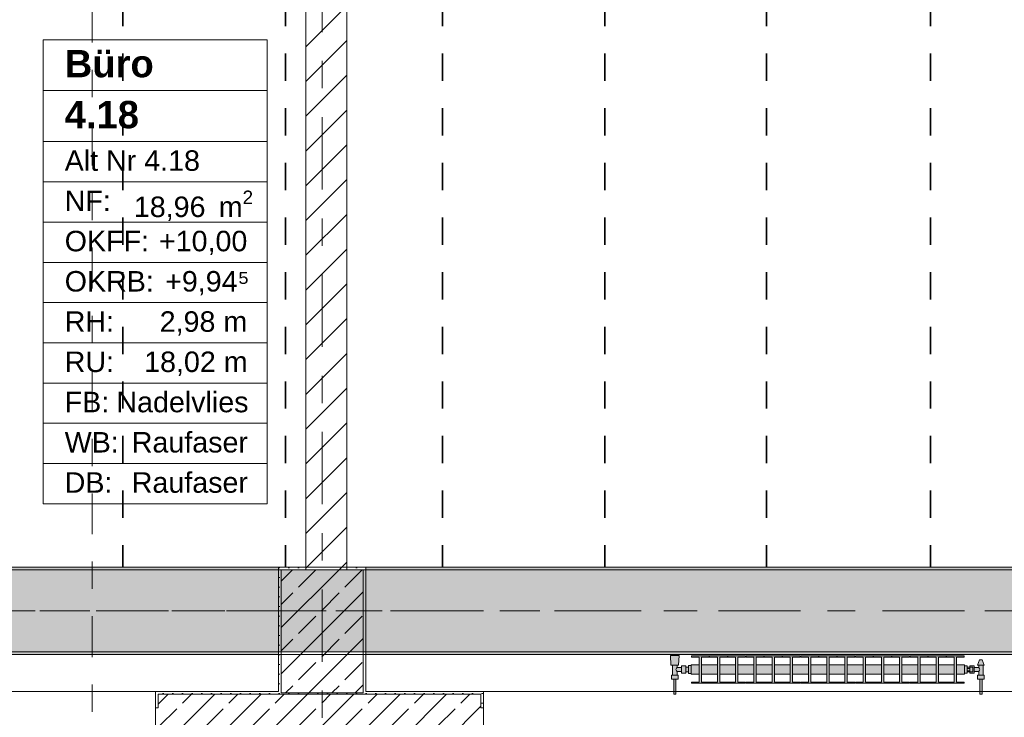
# Model space of a CAD drawing. Header units: metres. Extents: x -3.6 to 84.5, y -11 to 16.8.
# Tile 21 of 229: x 10.2 to 13.8, y 0.2 to 2.7. Entities that reach past the tile are written whole.
import ezdxf

# ---------------------------------------------------------------- set-up
doc = ezdxf.new("R2010")
doc.units = ezdxf.units.M
doc.header["$MEASUREMENT"] = 0
for name, pattern in [('Achse', [0.2, 0.1, -0.05, 0, -0.05]), ('Schnittlinie', [0.3, 0.15, -0.075, 0, -0.075]), ('Strichlinie doppelt', [0.546806, 0.264583, -0.105833, 0.070556, -0.105833]), ('Wipeout_Contour', [1, 0, -1])]:
    doc.linetypes.add(name, pattern=pattern)
for name, color, linetype in [('155 - Bemaßung_ Beschriftung.Ausbau - Deckenelemente', 7, 'Continuous'), ('201a - Marker.Schnitt - optisch Grundriss', 7, 'Continuous'), ('401 - Zone.Raum_ Raumbegrenzung_ Whg.', 7, 'Continuous'), ('451 - Universal.Achsen Raster', 7, 'Continuous'), ('604 - Struktur.Wand Aussen', 7, 'Continuous'), ('605 - Struktur.Wand Innen', 7, 'Continuous'), ('607 - Struktur.Stütze', 7, 'Continuous'), ('608 - Struktur.Träger', 7, 'Continuous'), ('801 - HKLSE.Heizung_ Klima_ Lüftung', 7, 'Continuous')]:
    doc.layers.add(name, color=color, linetype=linetype)
doc.styles.add('ERSTELLTER_STIL_1', font='txt')
doc.styles.add('ERSTELLTER_STIL_2', font='txt')
pattern_1 = [(45, (0, 0), (-0.08485281, 0.08485281), []), (45, (-0.04243, 0.04243), (-0.08485281, 0.08485281), [0.09, -0.03])]
pattern_2 = [(45, (0, 0), (-0.01767767, 0.01767767), [0, -0.025])]

msp = doc.modelspace()

# ---------------------------------------------------------------- hatches: boundary and pattern name
at = {"layer": '604 - Struktur.Wand Aussen', "linetype": 'Continuous', "lineweight": 0, "true_color": 0x000000}
h = msp.add_hatch(dxfattribs=at)
h.set_pattern_fill('Gips_0001', color=18, style=0, pattern_type=2)
h.set_pattern_definition(pattern_2)
h.paths.add_polyline_path([(10.73, 0.255), (10.72, 0.255), (10.72, 0.195), (10.73, 0.195)])
h = msp.add_hatch(dxfattribs=at)
h.set_pattern_fill('Gips_0001', color=18, style=0, pattern_type=2)
h.set_pattern_definition(pattern_2)
h.paths.add_polyline_path([(11.17, 0.255), (10.73, 0.255), (10.73, 0.245), (11.17, 0.245)])
h = msp.add_hatch(dxfattribs=at)
h.set_pattern_fill('Gips_0001', color=18, style=0, pattern_type=2)
h.set_pattern_definition(pattern_2)
h.paths.add_polyline_path([(11.49, 0.255), (11.49, 0.245), (11.91, 0.245), (11.91, 0.255)])
h = msp.add_hatch(dxfattribs=at)
h.set_pattern_fill('Gips_0001', color=18, style=0, pattern_type=2)
h.set_pattern_definition(pattern_2)
h.paths.add_polyline_path([(11.91, 0.255), (11.91, 0.195), (11.92, 0.195), (11.92, 0.255)])
h = msp.add_hatch(dxfattribs=at)
h.set_pattern_fill('Beton__Stahlbeton_0001', color=18, style=0, pattern_type=2)
h.set_pattern_definition(pattern_1)
h.paths.add_polyline_path([(10.73, 0.195), (10.72, 0.195), (10.72, 0.125), (10.73, 0.125), (10.76, 0.125), (10.76, 0.005), (11.88, 0.005), (11.88, 0.125), (11.91, 0.125), (11.92, 0.125), (11.92, 0.195), (11.91, 0.195), (11.91, 0.245), (10.73, 0.245)])
at = {"layer": '607 - Struktur.Stütze', "linetype": 'Continuous', "lineweight": 0, "true_color": 0x000000}
h = msp.add_hatch(dxfattribs=at)
h.set_pattern_fill('Gips_0001', color=18, style=0, pattern_type=2)
h.set_pattern_definition(pattern_2)
h.paths.add_polyline_path([(11.17, 0.71), (11.17, 0.255), (11.18, 0.255), (11.18, 0.7), (11.27, 0.7), (11.27, 0.71)])
h = msp.add_hatch(dxfattribs=at)
h.set_pattern_fill('Beton__Stahlbeton_0001', color=18, style=0, pattern_type=2)
h.set_pattern_definition(pattern_1)
h.paths.add_polyline_path([(11.18, 0.25), (11.48, 0.25), (11.48, 0.7), (11.18, 0.7)])
h = msp.add_hatch(dxfattribs=at)
h.set_pattern_fill('Gips_0001', color=18, style=0, pattern_type=2)
h.set_pattern_definition(pattern_2)
h.paths.add_polyline_path([(11.42, 0.7), (11.48, 0.7), (11.48, 0.255), (11.49, 0.255), (11.49, 0.71), (11.42, 0.71)])
h = msp.add_hatch(dxfattribs=at)
h.set_pattern_fill('Gips_0001', color=18, style=0, pattern_type=2)
h.set_pattern_definition(pattern_2)
h.paths.add_polyline_path([(11.17, 0.255), (11.17, 0.245), (11.49, 0.245), (11.49, 0.255), (11.48, 0.255), (11.48, 0.25), (11.18, 0.25), (11.18, 0.255)])
at = {"layer": '608 - Struktur.Träger', "linetype": 'Continuous', "lineweight": 0, "true_color": 0x000000}
h = msp.add_hatch(dxfattribs=at)
h.set_pattern_fill('Gips_0001', color=18, style=0, pattern_type=2)
h.set_pattern_definition(pattern_2)
h.paths.add_polyline_path([(7.89, 0.7), (11.17, 0.7), (11.17, 0.71), (7.89, 0.71)])
h = msp.add_hatch(dxfattribs=at)
h.set_pattern_fill('Gips_0001', color=18, style=0, pattern_type=2)
h.set_pattern_definition(pattern_2)
h.paths.add_polyline_path([(11.49, 0.71), (11.49, 0.7), (14.77, 0.7), (14.77, 0.71)])
h = msp.add_hatch(dxfattribs=at)
h.set_pattern_fill('Gips_0001', color=18, style=0, pattern_type=2)
h.set_pattern_definition(pattern_2)
h.paths.add_polyline_path([(7.89, 0.4), (7.89, 0.39), (11.17, 0.39), (11.17, 0.4)])
h = msp.add_hatch(dxfattribs=at)
h.set_pattern_fill('Gips_0001', color=18, style=0, pattern_type=2)
h.set_pattern_definition(pattern_2)
h.paths.add_polyline_path([(11.49, 0.4), (11.49, 0.39), (14.77, 0.39), (14.77, 0.4)])
at = {"layer": '801 - HKLSE.Heizung_ Klima_ Lüftung', "linetype": 'Continuous', "lineweight": 0, "true_color": 0x3a3a3a}
for points in [[(12.68, 0.3497), (12.67, 0.3497), (12.67, 0.343), (12.66, 0.343), (12.66, 0.348), (12.645, 0.348), (12.645, 0.342), (12.628, 0.342), (12.628, 0.351), (12.634, 0.351), (12.636, 0.386), (12.604, 0.386), (12.606, 0.351), (12.612, 0.351), (12.612, 0.314), (12.608, 0.314), (12.608, 0.3), (12.616, 0.3), (12.616, 0.245), (12.624, 0.245), (12.624, 0.3), (12.632, 0.3), (12.632, 0.314), (12.628, 0.314), (12.628, 0.328), (12.645, 0.328), (12.645, 0.322), (12.66, 0.322), (12.66, 0.327), (12.67, 0.327), (12.67, 0.3203), (12.68, 0.3203)], [(12.68, 0.3183), (12.7092, 0.3183), (12.7092, 0.2892), (12.6808, 0.2892), (12.6808, 0.285), (12.7458, 0.285), (12.7458, 0.2892), (12.7175, 0.2892), (12.7175, 0.3183), (12.7758, 0.3183), (12.7758, 0.2892), (12.7475, 0.2892), (12.7475, 0.285), (12.8125, 0.285), (12.8125, 0.2892), (12.7842, 0.2892), (12.7842, 0.3183), (12.8425, 0.3183), (12.8425, 0.2892), (12.8142, 0.2892), (12.8142, 0.285), (12.8792, 0.285), (12.8792, 0.2892), (12.8508, 0.2892), (12.8508, 0.3183), (12.9092, 0.3183), (12.9092, 0.2892), (12.8808, 0.2892), (12.8808, 0.285), (12.9458, 0.285), (12.9458, 0.2892), (12.9175, 0.2892), (12.9175, 0.3183), (12.9758, 0.3183), (12.9758, 0.2892), (12.9475, 0.2892), (12.9475, 0.285), (13.0125, 0.285), (13.0125, 0.2892), (12.9842, 0.2892), (12.9842, 0.3183), (13.0425, 0.3183), (13.0425, 0.2892), (13.0142, 0.2892), (13.0142, 0.285), (13.0792, 0.285), (13.0792, 0.2892), (13.0508, 0.2892), (13.0508, 0.3183), (13.1092, 0.3183), (13.1092, 0.2892), (13.0808, 0.2892), (13.0808, 0.285), (13.1458, 0.285), (13.1458, 0.2892), (13.1175, 0.2892), (13.1175, 0.3183), (13.1758, 0.3183), (13.1758, 0.2892), (13.1475, 0.2892), (13.1475, 0.285), (13.2125, 0.285), (13.2125, 0.2892), (13.1842, 0.2892), (13.1842, 0.3183), (13.2425, 0.3183), (13.2425, 0.2892), (13.2142, 0.2892), (13.2142, 0.285), (13.2792, 0.285), (13.2792, 0.2892), (13.2508, 0.2892), (13.2508, 0.3183), (13.3092, 0.3183), (13.3092, 0.2892), (13.2808, 0.2892), (13.2808, 0.285), (13.3458, 0.285), (13.3458, 0.2892), (13.3175, 0.2892), (13.3175, 0.3183), (13.3758, 0.3183), (13.3758, 0.2892), (13.3475, 0.2892), (13.3475, 0.285), (13.4125, 0.285), (13.4125, 0.2892), (13.3842, 0.2892), (13.3842, 0.3183), (13.4425, 0.3183), (13.4425, 0.2892), (13.4142, 0.2892), (13.4142, 0.285), (13.4792, 0.285), (13.4792, 0.2892), (13.4508, 0.2892), (13.4508, 0.3183), (13.5092, 0.3183), (13.5092, 0.2892), (13.4808, 0.2892), (13.4808, 0.285), (13.5458, 0.285), (13.5458, 0.2892), (13.5175, 0.2892), (13.5175, 0.3183), (13.5758, 0.3183), (13.5758, 0.2892), (13.5475, 0.2892), (13.5475, 0.285), (13.6125, 0.285), (13.6125, 0.2892), (13.5842, 0.2892), (13.5842, 0.3183), (13.6425, 0.3183), (13.6425, 0.2892), (13.6142, 0.2892), (13.6142, 0.285), (13.6792, 0.285), (13.6792, 0.2892), (13.6508, 0.2892), (13.6508, 0.3183), (13.68, 0.3183), (13.68, 0.3517), (13.6508, 0.3517), (13.6508, 0.3808), (13.6792, 0.3808), (13.6792, 0.385), (13.6142, 0.385), (13.6142, 0.3808), (13.6425, 0.3808), (13.6425, 0.3517), (13.5842, 0.3517), (13.5842, 0.3808), (13.6125, 0.3808), (13.6125, 0.385), (13.5475, 0.385), (13.5475, 0.3808), (13.5758, 0.3808), (13.5758, 0.3517), (13.5175, 0.3517), (13.5175, 0.3808), (13.5458, 0.3808), (13.5458, 0.385), (13.4808, 0.385), (13.4808, 0.3808), (13.5092, 0.3808), (13.5092, 0.3517), (13.4508, 0.3517), (13.4508, 0.3808), (13.4792, 0.3808), (13.4792, 0.385), (13.4142, 0.385), (13.4142, 0.3808), (13.4425, 0.3808), (13.4425, 0.3517), (13.3842, 0.3517), (13.3842, 0.3808), (13.4125, 0.3808), (13.4125, 0.385), (13.3475, 0.385), (13.3475, 0.3808), (13.3758, 0.3808), (13.3758, 0.3517), (13.3175, 0.3517), (13.3175, 0.3808), (13.3458, 0.3808), (13.3458, 0.385), (13.2808, 0.385), (13.2808, 0.3808), (13.3092, 0.3808), (13.3092, 0.3517), (13.2508, 0.3517), (13.2508, 0.3808), (13.2792, 0.3808), (13.2792, 0.385), (13.2142, 0.385), (13.2142, 0.3808), (13.2425, 0.3808), (13.2425, 0.3517), (13.1842, 0.3517), (13.1842, 0.3808), (13.2125, 0.3808), (13.2125, 0.385), (13.1475, 0.385), (13.1475, 0.3808), (13.1758, 0.3808), (13.1758, 0.3517), (13.1175, 0.3517), (13.1175, 0.3808), (13.1458, 0.3808), (13.1458, 0.385), (13.0808, 0.385), (13.0808, 0.3808), (13.1092, 0.3808), (13.1092, 0.3517), (13.0508, 0.3517), (13.0508, 0.3808), (13.0792, 0.3808), (13.0792, 0.385), (13.0142, 0.385), (13.0142, 0.3808), (13.0425, 0.3808), (13.0425, 0.3517), (12.9842, 0.3517), (12.9842, 0.3808), (13.0125, 0.3808), (13.0125, 0.385), (12.9475, 0.385), (12.9475, 0.3808), (12.9758, 0.3808), (12.9758, 0.3517), (12.9175, 0.3517), (12.9175, 0.3808), (12.9458, 0.3808), (12.9458, 0.385), (12.8808, 0.385), (12.8808, 0.3808), (12.9092, 0.3808), (12.9092, 0.3517), (12.8508, 0.3517), (12.8508, 0.3808), (12.8792, 0.3808), (12.8792, 0.385), (12.8142, 0.385), (12.8142, 0.3808), (12.8425, 0.3808), (12.8425, 0.3517), (12.7842, 0.3517), (12.7842, 0.3808), (12.8125, 0.3808), (12.8125, 0.385), (12.7475, 0.385), (12.7475, 0.3808), (12.7758, 0.3808), (12.7758, 0.3517), (12.7175, 0.3517), (12.7175, 0.3808), (12.7458, 0.3808), (12.7458, 0.385), (12.6808, 0.385), (12.6808, 0.3808), (12.7092, 0.3808), (12.7092, 0.3517), (12.68, 0.3517)], [(13.68, 0.348), (13.68, 0.322), (13.69, 0.322), (13.69, 0.327), (13.7, 0.327), (13.7, 0.322), (13.715, 0.322), (13.715, 0.328), (13.732, 0.328), (13.732, 0.314), (13.728, 0.314), (13.728, 0.3), (13.736, 0.3), (13.736, 0.245), (13.744, 0.245), (13.744, 0.3), (13.752, 0.3), (13.752, 0.314), (13.748, 0.314), (13.748, 0.351), (13.752, 0.351), (13.745, 0.371), (13.735, 0.371), (13.728, 0.351), (13.732, 0.351), (13.732, 0.342), (13.715, 0.342), (13.715, 0.348), (13.7, 0.348), (13.7, 0.343), (13.69, 0.343), (13.69, 0.348)]]:
    msp.add_hatch(color=250, dxfattribs=at).paths.add_polyline_path(points)

# ---------------------------------------------------------------- linework, layer by layer
at = {"layer": '155 - Bemaßung_ Beschriftung.Ausbau - Deckenelemente', "color": 7, "linetype": 'Achse', "lineweight": 35}
for p, q in [((10.601, 5.19), (10.601, 0.71)), ((11.195, 5.19), (11.195, 0.71)), ((11.77, 5.19), (11.77, 0.71)), ((12.364, 5.19), (12.364, 0.71)), ((12.955, 5.19), (12.955, 0.71)), ((13.555, 5.19), (13.555, 0.71))]:
    msp.add_line(p, q, dxfattribs=at)
at = {"layer": '201a - Marker.Schnitt - optisch Grundriss', "color": 7, "linetype": 'Schnittlinie', "lineweight": 13}
msp.add_line((10.488, 14.48), (10.488, -0.78), dxfattribs=at)
at = {"layer": '401 - Zone.Raum_ Raumbegrenzung_ Whg.', "color": 7, "linetype": 'Continuous', "lineweight": 9}
for p, q in [((11.128, 2.6408), (10.3091, 2.6408)), ((10.3091, 2.6408), (10.3091, 0.9417)), ((10.3091, 2.6408), (11.128, 2.6408)), ((10.3091, 2.4542), (10.3091, 2.6408)), ((11.128, 0.9417), (11.128, 2.6408)), ((11.128, 2.6408), (11.128, 2.4542)), ((11.128, 2.4542), (10.3091, 2.4542)), ((10.3091, 2.4542), (11.128, 2.4542)), ((10.3091, 2.2676), (10.3091, 2.4542)), ((11.128, 2.4542), (11.128, 2.2676)), ((11.128, 2.2676), (10.3091, 2.2676)), ((10.3091, 2.2676), (11.128, 2.2676)), ((10.3091, 2.1203), (10.3091, 2.2676)), ((11.128, 2.2676), (11.128, 2.1203)), ((11.128, 2.1203), (10.3091, 2.1203)), ((10.3091, 2.1203), (11.128, 2.1203)), ((10.3091, 1.973), (10.3091, 2.1203)), ((11.128, 2.1203), (11.128, 1.973)), ((11.128, 1.973), (10.3091, 1.973)), ((10.3091, 1.973), (11.128, 1.973)), ((10.3091, 1.8256), (10.3091, 1.973)), ((11.128, 1.973), (11.128, 1.8256)), ((11.128, 1.8256), (10.3091, 1.8256)), ((10.3091, 1.8256), (11.128, 1.8256)), ((10.3091, 1.6783), (10.3091, 1.8256)), ((11.128, 1.8256), (11.128, 1.6783)), ((11.128, 1.6783), (10.3091, 1.6783)), ((10.3091, 1.6783), (11.128, 1.6783)), ((10.3091, 1.531), (10.3091, 1.6783)), ((11.128, 1.6783), (11.128, 1.531)), ((11.128, 1.531), (10.3091, 1.531)), ((10.3091, 1.531), (11.128, 1.531)), ((10.3091, 1.3837), (10.3091, 1.531)), ((11.128, 1.531), (11.128, 1.3837)), ((11.128, 1.3837), (10.3091, 1.3837)), ((10.3091, 1.3837), (11.128, 1.3837)), ((10.3091, 1.2364), (10.3091, 1.3837)), ((11.128, 1.3837), (11.128, 1.2364)), ((11.128, 1.2364), (10.3091, 1.2364)), ((10.3091, 1.2364), (11.128, 1.2364)), ((10.3091, 1.089), (10.3091, 1.2364)), ((11.128, 1.2364), (11.128, 1.089)), ((11.128, 1.089), (10.3091, 1.089)), ((10.3091, 1.089), (11.128, 1.089)), ((10.3091, 0.9417), (10.3091, 1.089)), ((11.128, 1.089), (11.128, 0.9417)), ((10.3091, 0.9417), (11.128, 0.9417)), ((11.128, 0.9417), (10.3091, 0.9417))]:
    msp.add_line(p, q, dxfattribs=at)
at = {"layer": '451 - Universal.Achsen Raster', "color": 160, "linetype": 'Strichlinie doppelt', "lineweight": 9, "true_color": 0x3232ff}
msp.add_line((64.935, 0.55), (-3.175, 0.55), dxfattribs=at)
at = {"layer": '604 - Struktur.Wand Aussen', "color": 7, "linetype": 'Continuous', "lineweight": 13}
for p, q in [((10.72, 0.255), (8.32, 0.255)), ((14.32, 0.255), (11.92, 0.255)), ((11.91, 0.245), (10.73, 0.245)), ((10.73, 0.245), (10.73, 0.195)), ((11.91, 0.245), (11.91, 0.195)), ((10.72, 0.125), (10.72, 0.195)), ((11.92, 0.125), (11.92, 0.195))]:
    msp.add_line(p, q, dxfattribs=at)
at = {"layer": '604 - Struktur.Wand Aussen', "color": 7, "linetype": 'Continuous', "lineweight": 5}
for p, q in [((10.72, 0.245), (10.72, 0.255)), ((10.73, 0.255), (10.72, 0.255)), ((11.91, 0.255), (11.92, 0.255)), ((11.92, 0.245), (11.92, 0.255)), ((10.72, 0.195), (10.72, 0.245)), ((11.92, 0.195), (11.92, 0.245)), ((10.73, 0.195), (10.72, 0.195)), ((11.91, 0.195), (11.92, 0.195))]:
    msp.add_line(p, q, dxfattribs=at)
at = {"layer": '604 - Struktur.Wand Aussen', "color": 7, "linetype": 'Continuous', "lineweight": 5, "flags": 128}
for points in [[(11.17, 0.255), (10.73, 0.255)], [(11.91, 0.255), (11.49, 0.255)]]:
    msp.add_lwpolyline(points, dxfattribs=at)
at = {"layer": '607 - Struktur.Stütze', "color": 7, "linetype": 'Continuous', "lineweight": 5, "flags": 128}
for points in [[(11.27, 0.71), (11.17, 0.71), (11.17, 0.255)], [(11.49, 0.255), (11.49, 0.71), (11.42, 0.71)]]:
    msp.add_lwpolyline(points, dxfattribs=at)
at = {"layer": '607 - Struktur.Stütze', "color": 7, "linetype": 'Continuous', "lineweight": 13, "flags": 128}
msp.add_lwpolyline([(11.18, 0.25), (11.48, 0.25), (11.48, 0.7), (11.18, 0.7)], close=True, dxfattribs=at)
at = {"layer": '608 - Struktur.Träger', "color": 7, "linetype": 'Continuous', "lineweight": 5}
for p, q in [((11.17, 0.71), (7.89, 0.71)), ((11.17, 0.71), (11.17, 0.7)), ((11.49, 0.71), (11.49, 0.7)), ((14.77, 0.71), (11.49, 0.71)), ((11.17, 0.4), (11.17, 0.39)), ((11.49, 0.4), (11.49, 0.39)), ((11.17, 0.39), (7.89, 0.39)), ((14.77, 0.39), (11.49, 0.39))]:
    msp.add_line(p, q, dxfattribs=at)
at = {"layer": '608 - Struktur.Träger', "color": 7, "linetype": 'Continuous', "lineweight": 13}
for p, q in [((11.17, 0.7), (7.89, 0.7)), ((14.77, 0.7), (11.49, 0.7)), ((0.38, 0.39), (61.88, 0.39))]:
    msp.add_line(p, q, dxfattribs=at)
at = {"layer": '608 - Struktur.Träger', "color": 7, "linetype": 'Achse', "lineweight": 9}
msp.add_line((0.38, 0.55), (61.88, 0.55), dxfattribs=at)
at = {"layer": '608 - Struktur.Träger', "color": 7, "linetype": 'Continuous', "lineweight": 13, "flags": 128}
msp.add_lwpolyline([(14.77, 0.4), (11.49, 0.4), (11.17, 0.4), (7.89, 0.4), (7.57, 0.4), (4.29, 0.4), (3.97, 0.4), (0.69, 0.4), (0.38, 0.4)], dxfattribs=at)
at = {"layer": '801 - HKLSE.Heizung_ Klima_ Lüftung', "color": 7, "linetype": 'Continuous', "lineweight": 5, "true_color": 0xebebeb}
for p, q in [((12.6087, 0.386), (12.604, 0.386)), ((12.604, 0.386), (12.6087, 0.386)), ((12.606, 0.351), (12.604, 0.386)), ((12.62, 0.386), (12.6087, 0.386)), ((12.6087, 0.386), (12.62, 0.386)), ((12.6313, 0.386), (12.62, 0.386)), ((12.62, 0.386), (12.6313, 0.386)), ((12.6313, 0.386), (12.636, 0.386)), ((12.636, 0.386), (12.6313, 0.386)), ((12.634, 0.351), (12.636, 0.386)), ((12.6808, 0.385), (12.7458, 0.385)), ((12.6808, 0.3808), (12.6808, 0.385)), ((12.6808, 0.385), (12.7458, 0.385)), ((12.6808, 0.3808), (12.6808, 0.385)), ((12.7092, 0.3808), (12.6808, 0.3808)), ((12.7092, 0.2892), (12.7092, 0.3808)), ((12.7458, 0.3808), (12.7175, 0.3808)), ((12.7175, 0.3808), (12.7175, 0.2892)), ((12.7458, 0.385), (12.7458, 0.3808)), ((12.7475, 0.385), (12.8125, 0.385)), ((12.7475, 0.3808), (12.7475, 0.385)), ((12.7475, 0.385), (12.8125, 0.385)), ((12.7475, 0.3808), (12.7475, 0.385)), ((12.7758, 0.3808), (12.7475, 0.3808)), ((12.7758, 0.2892), (12.7758, 0.3808)), ((12.8125, 0.3808), (12.7842, 0.3808)), ((12.7842, 0.3808), (12.7842, 0.2892)), ((12.8125, 0.385), (12.8125, 0.3808)), ((12.8125, 0.385), (12.8125, 0.3808)), ((12.8142, 0.385), (12.8792, 0.385)), ((12.8142, 0.385), (12.8792, 0.385)), ((12.8142, 0.3808), (12.8142, 0.385)), ((12.8425, 0.3808), (12.8142, 0.3808)), ((12.8425, 0.2892), (12.8425, 0.3808)), ((12.8792, 0.3808), (12.8508, 0.3808)), ((12.8508, 0.3808), (12.8508, 0.2892)), ((12.8792, 0.385), (12.8792, 0.3808)), ((12.8792, 0.385), (12.8792, 0.3808)), ((12.8808, 0.385), (12.9458, 0.385)), ((12.8808, 0.385), (12.9458, 0.385)), ((12.8808, 0.3808), (12.8808, 0.385)), ((12.9092, 0.3808), (12.8808, 0.3808)), ((12.9092, 0.2892), (12.9092, 0.3808)), ((12.9458, 0.3808), (12.9175, 0.3808)), ((12.9175, 0.3808), (12.9175, 0.2892)), ((12.9458, 0.385), (12.9458, 0.3808)), ((12.9475, 0.385), (13.0125, 0.385)), ((12.9475, 0.3808), (12.9475, 0.385)), ((12.9475, 0.385), (13.0125, 0.385)), ((12.9475, 0.3808), (12.9475, 0.385)), ((12.9758, 0.3808), (12.9475, 0.3808)), ((12.9758, 0.2892), (12.9758, 0.3808)), ((13.0125, 0.3808), (12.9842, 0.3808)), ((12.9842, 0.3808), (12.9842, 0.2892)), ((13.0125, 0.385), (13.0125, 0.3808)), ((13.0125, 0.385), (13.0125, 0.3808)), ((13.0142, 0.385), (13.0792, 0.385)), ((13.0142, 0.385), (13.0792, 0.385)), ((13.0142, 0.3808), (13.0142, 0.385)), ((13.0425, 0.3808), (13.0142, 0.3808)), ((13.0425, 0.2892), (13.0425, 0.3808)), ((13.0792, 0.3808), (13.0508, 0.3808)), ((13.0508, 0.3808), (13.0508, 0.2892)), ((13.0792, 0.385), (13.0792, 0.3808)), ((13.0808, 0.385), (13.1458, 0.385)), ((13.0808, 0.3808), (13.0808, 0.385)), ((13.0808, 0.385), (13.1458, 0.385)), ((13.0808, 0.3808), (13.0808, 0.385)), ((13.1092, 0.3808), (13.0808, 0.3808)), ((13.1092, 0.2892), (13.1092, 0.3808)), ((13.1458, 0.3808), (13.1175, 0.3808)), ((13.1175, 0.3808), (13.1175, 0.2892)), ((13.1458, 0.385), (13.1458, 0.3808)), ((13.1475, 0.385), (13.2125, 0.385)), ((13.1475, 0.385), (13.2125, 0.385)), ((13.1475, 0.3808), (13.1475, 0.385)), ((13.1758, 0.3808), (13.1475, 0.3808)), ((13.1758, 0.2892), (13.1758, 0.3808)), ((13.2125, 0.3808), (13.1842, 0.3808)), ((13.1842, 0.3808), (13.1842, 0.2892)), ((13.2125, 0.385), (13.2125, 0.3808)), ((13.2125, 0.385), (13.2125, 0.3808)), ((13.2142, 0.385), (13.2792, 0.385)), ((13.2142, 0.385), (13.2792, 0.385)), ((13.2142, 0.3808), (13.2142, 0.385)), ((13.2425, 0.3808), (13.2142, 0.3808)), ((13.2425, 0.2892), (13.2425, 0.3808)), ((13.2792, 0.3808), (13.2508, 0.3808)), ((13.2508, 0.3808), (13.2508, 0.2892)), ((13.2792, 0.385), (13.2792, 0.3808)), ((13.2792, 0.385), (13.2792, 0.3808)), ((13.2808, 0.385), (13.3458, 0.385)), ((13.2808, 0.3808), (13.2808, 0.385)), ((13.2808, 0.385), (13.3458, 0.385)), ((13.2808, 0.3808), (13.2808, 0.385)), ((13.3092, 0.3808), (13.2808, 0.3808)), ((13.3092, 0.2892), (13.3092, 0.3808)), ((13.3458, 0.3808), (13.3175, 0.3808)), ((13.3175, 0.3808), (13.3175, 0.2892)), ((13.3458, 0.385), (13.3458, 0.3808)), ((13.3475, 0.385), (13.4125, 0.385)), ((13.3475, 0.385), (13.4125, 0.385)), ((13.3475, 0.3808), (13.3475, 0.385)), ((13.3758, 0.3808), (13.3475, 0.3808)), ((13.3758, 0.2892), (13.3758, 0.3808)), ((13.4125, 0.3808), (13.3842, 0.3808)), ((13.3842, 0.3808), (13.3842, 0.2892)), ((13.4125, 0.385), (13.4125, 0.3808)), ((13.4142, 0.385), (13.4792, 0.385)), ((13.4142, 0.385), (13.4792, 0.385)), ((13.4142, 0.3808), (13.4142, 0.385)), ((13.4425, 0.3808), (13.4142, 0.3808)), ((13.4425, 0.2892), (13.4425, 0.3808)), ((13.4792, 0.3808), (13.4508, 0.3808)), ((13.4508, 0.3808), (13.4508, 0.2892)), ((13.4792, 0.385), (13.4792, 0.3808)), ((13.4792, 0.385), (13.4792, 0.3808)), ((13.4808, 0.385), (13.5458, 0.385)), ((13.4808, 0.3808), (13.4808, 0.385)), ((13.4808, 0.385), (13.5458, 0.385)), ((13.4808, 0.3808), (13.4808, 0.385)), ((13.5092, 0.3808), (13.4808, 0.3808)), ((13.5092, 0.2892), (13.5092, 0.3808)), ((13.5458, 0.3808), (13.5175, 0.3808)), ((13.5175, 0.3808), (13.5175, 0.2892)), ((13.5458, 0.385), (13.5458, 0.3808)), ((13.5475, 0.385), (13.6125, 0.385)), ((13.5475, 0.3808), (13.5475, 0.385)), ((13.5475, 0.385), (13.6125, 0.385)), ((13.5475, 0.3808), (13.5475, 0.385)), ((13.5758, 0.3808), (13.5475, 0.3808)), ((13.5758, 0.2892), (13.5758, 0.3808)), ((13.6125, 0.3808), (13.5842, 0.3808)), ((13.5842, 0.3808), (13.5842, 0.2892)), ((13.6125, 0.385), (13.6125, 0.3808)), ((13.6125, 0.385), (13.6125, 0.3808)), ((13.6142, 0.385), (13.6792, 0.385)), ((13.6142, 0.3808), (13.6142, 0.385)), ((13.6142, 0.385), (13.6792, 0.385)), ((13.6142, 0.3808), (13.6142, 0.385)), ((13.6425, 0.3808), (13.6142, 0.3808)), ((13.6425, 0.2892), (13.6425, 0.3808)), ((13.6792, 0.3808), (13.6508, 0.3808)), ((13.6508, 0.3808), (13.6508, 0.2892)), ((13.6792, 0.385), (13.6792, 0.3808)), ((13.728, 0.351), (13.735, 0.371)), ((13.735, 0.371), (13.7365, 0.371)), ((13.7365, 0.371), (13.74, 0.371)), ((13.74, 0.371), (13.7435, 0.371)), ((13.7435, 0.371), (13.745, 0.371)), ((13.752, 0.351), (13.745, 0.371)), ((12.6101, 0.351), (12.606, 0.351)), ((12.62, 0.351), (12.6101, 0.351)), ((12.612, 0.314), (12.612, 0.351)), ((12.6299, 0.351), (12.62, 0.351)), ((12.6239, 0.335), (12.6253, 0.3379)), ((12.6253, 0.3321), (12.6239, 0.335)), ((12.6258, 0.3389), (12.6263, 0.3399)), ((12.6263, 0.3301), (12.6258, 0.3311)), ((12.6263, 0.3399), (12.628, 0.342)), ((12.628, 0.328), (12.6263, 0.3301)), ((12.628, 0.342), (12.628, 0.351)), ((12.628, 0.342), (12.645, 0.342)), ((12.628, 0.314), (12.628, 0.328)), ((12.628, 0.328), (12.645, 0.328)), ((12.634, 0.351), (12.6299, 0.351)), ((12.645, 0.3415), (12.645, 0.348)), ((12.645, 0.348), (12.66, 0.348)), ((12.645, 0.3285), (12.645, 0.3415)), ((12.645, 0.322), (12.645, 0.3285)), ((12.66, 0.3415), (12.66, 0.348)), ((12.66, 0.343), (12.67, 0.343)), ((12.66, 0.3285), (12.66, 0.3415)), ((12.66, 0.322), (12.66, 0.3285)), ((12.66, 0.327), (12.67, 0.327)), ((12.67, 0.335), (12.67, 0.3497)), ((12.67, 0.3497), (12.68, 0.3497)), ((12.67, 0.3497), (12.68, 0.3497)), ((12.67, 0.335), (12.67, 0.3497)), ((12.67, 0.3497), (12.68, 0.3497)), ((12.67, 0.3497), (12.68, 0.3497)), ((12.67, 0.3407), (12.67, 0.343)), ((12.67, 0.335), (12.67, 0.3407)), ((12.67, 0.3203), (12.67, 0.335)), ((12.67, 0.3203), (12.67, 0.335)), ((12.67, 0.3293), (12.67, 0.335)), ((12.67, 0.327), (12.67, 0.3293)), ((12.68, 0.3468), (12.68, 0.3517)), ((12.68, 0.3517), (12.7092, 0.3517)), ((12.68, 0.335), (12.68, 0.3468)), ((12.68, 0.3232), (12.68, 0.335)), ((12.7175, 0.3517), (12.7758, 0.3517)), ((12.7842, 0.3517), (12.8425, 0.3517)), ((12.8508, 0.3517), (12.9092, 0.3517)), ((12.9175, 0.3517), (12.9758, 0.3517)), ((12.9842, 0.3517), (13.0425, 0.3517)), ((13.0508, 0.3517), (13.1092, 0.3517)), ((13.1175, 0.3517), (13.1758, 0.3517)), ((13.1842, 0.3517), (13.2425, 0.3517)), ((13.2508, 0.3517), (13.3092, 0.3517)), ((13.3175, 0.3517), (13.3758, 0.3517)), ((13.3842, 0.3517), (13.4425, 0.3517)), ((13.4508, 0.3517), (13.5092, 0.3517)), ((13.5175, 0.3517), (13.5758, 0.3517)), ((13.5842, 0.3517), (13.6425, 0.3517)), ((13.6508, 0.3517), (13.68, 0.3517)), ((13.68, 0.3468), (13.68, 0.3517)), ((13.68, 0.348), (13.69, 0.348)), ((13.68, 0.348), (13.69, 0.348)), ((13.68, 0.348), (13.69, 0.348)), ((13.68, 0.348), (13.69, 0.348)), ((13.68, 0.335), (13.68, 0.3468)), ((13.68, 0.3232), (13.68, 0.335)), ((13.69, 0.335), (13.69, 0.348)), ((13.7, 0.343), (13.69, 0.343)), ((13.69, 0.3393), (13.7, 0.3393)), ((13.69, 0.322), (13.69, 0.335)), ((13.69, 0.3307), (13.7, 0.3307)), ((13.7, 0.327), (13.69, 0.327)), ((13.7, 0.3415), (13.7, 0.348)), ((13.7, 0.348), (13.7, 0.343)), ((13.715, 0.348), (13.7, 0.348)), ((13.7, 0.3407), (13.7, 0.343)), ((13.7, 0.343), (13.71, 0.343)), ((13.7, 0.3407), (13.7, 0.343)), ((13.7, 0.3393), (13.7, 0.3415)), ((13.7, 0.335), (13.7, 0.3407)), ((13.7, 0.3393), (13.7, 0.3407)), ((13.7, 0.335), (13.7, 0.3393)), ((13.7, 0.3307), (13.7, 0.335)), ((13.7, 0.3293), (13.7, 0.335)), ((13.7, 0.3285), (13.7, 0.3307)), ((13.7, 0.3293), (13.7, 0.3307)), ((13.7, 0.327), (13.7, 0.3293)), ((13.7, 0.327), (13.7, 0.3293)), ((13.7, 0.322), (13.7, 0.3285)), ((13.7, 0.327), (13.71, 0.327)), ((13.7, 0.327), (13.7, 0.322)), ((13.71, 0.3407), (13.71, 0.343)), ((13.71, 0.335), (13.71, 0.3407)), ((13.71, 0.3293), (13.71, 0.335)), ((13.71, 0.327), (13.71, 0.3293)), ((13.715, 0.3415), (13.715, 0.348)), ((13.732, 0.342), (13.715, 0.342)), ((13.715, 0.3285), (13.715, 0.3415)), ((13.715, 0.322), (13.715, 0.3285)), ((13.732, 0.328), (13.715, 0.328)), ((13.728, 0.351), (13.7315, 0.351)), ((13.7315, 0.351), (13.74, 0.351)), ((13.732, 0.342), (13.732, 0.351)), ((13.7337, 0.3399), (13.732, 0.342)), ((13.732, 0.328), (13.7337, 0.3301)), ((13.732, 0.314), (13.732, 0.328)), ((13.7342, 0.3389), (13.7337, 0.3399)), ((13.7337, 0.3301), (13.7342, 0.3311)), ((13.7361, 0.335), (13.7347, 0.3379)), ((13.7347, 0.3321), (13.7361, 0.335)), ((13.74, 0.351), (13.7485, 0.351)), ((13.748, 0.314), (13.748, 0.351)), ((13.7485, 0.351), (13.752, 0.351)), ((12.614, 0.314), (12.608, 0.314)), ((12.608, 0.3), (12.608, 0.314)), ((12.614, 0.3), (12.608, 0.3)), ((12.626, 0.314), (12.614, 0.314)), ((12.626, 0.3), (12.614, 0.3)), ((12.616, 0.245), (12.616, 0.3)), ((12.6172, 0.3), (12.616, 0.3)), ((12.62, 0.3), (12.6172, 0.3)), ((12.6228, 0.3), (12.62, 0.3)), ((12.624, 0.3), (12.6228, 0.3)), ((12.624, 0.245), (12.624, 0.3)), ((12.632, 0.314), (12.626, 0.314)), ((12.632, 0.3), (12.626, 0.3)), ((12.632, 0.3), (12.632, 0.314)), ((12.645, 0.322), (12.66, 0.322)), ((12.67, 0.3203), (12.68, 0.3203)), ((12.67, 0.3203), (12.68, 0.3203)), ((12.68, 0.3183), (12.68, 0.3232)), ((12.68, 0.3183), (12.7092, 0.3183)), ((12.6808, 0.285), (12.6808, 0.2892)), ((12.6808, 0.285), (12.6808, 0.2892)), ((12.6808, 0.2892), (12.7092, 0.2892)), ((12.7175, 0.3183), (12.7758, 0.3183)), ((12.7175, 0.2892), (12.7458, 0.2892)), ((12.7458, 0.2892), (12.7458, 0.285)), ((12.7475, 0.285), (12.7475, 0.2892)), ((12.7475, 0.285), (12.7475, 0.2892)), ((12.7475, 0.2892), (12.7758, 0.2892)), ((12.7842, 0.3183), (12.8425, 0.3183)), ((12.7842, 0.2892), (12.8125, 0.2892)), ((12.8125, 0.2892), (12.8125, 0.285)), ((12.8125, 0.2892), (12.8125, 0.285)), ((12.8142, 0.285), (12.8142, 0.2892)), ((12.8142, 0.2892), (12.8425, 0.2892)), ((12.8508, 0.3183), (12.9092, 0.3183)), ((12.8508, 0.2892), (12.8792, 0.2892)), ((12.8792, 0.2892), (12.8792, 0.285)), ((12.8792, 0.2892), (12.8792, 0.285)), ((12.8808, 0.285), (12.8808, 0.2892)), ((12.8808, 0.2892), (12.9092, 0.2892)), ((12.9175, 0.3183), (12.9758, 0.3183)), ((12.9175, 0.2892), (12.9458, 0.2892)), ((12.9458, 0.2892), (12.9458, 0.285)), ((12.9475, 0.285), (12.9475, 0.2892)), ((12.9475, 0.285), (12.9475, 0.2892)), ((12.9475, 0.2892), (12.9758, 0.2892)), ((12.9842, 0.3183), (13.0425, 0.3183)), ((12.9842, 0.2892), (13.0125, 0.2892)), ((13.0125, 0.2892), (13.0125, 0.285)), ((13.0125, 0.2892), (13.0125, 0.285)), ((13.0142, 0.285), (13.0142, 0.2892)), ((13.0142, 0.2892), (13.0425, 0.2892)), ((13.0508, 0.3183), (13.1092, 0.3183)), ((13.0508, 0.2892), (13.0792, 0.2892)), ((13.0792, 0.2892), (13.0792, 0.285)), ((13.0808, 0.285), (13.0808, 0.2892)), ((13.0808, 0.285), (13.0808, 0.2892)), ((13.0808, 0.2892), (13.1092, 0.2892)), ((13.1175, 0.3183), (13.1758, 0.3183)), ((13.1175, 0.2892), (13.1458, 0.2892)), ((13.1458, 0.2892), (13.1458, 0.285)), ((13.1475, 0.285), (13.1475, 0.2892)), ((13.1475, 0.2892), (13.1758, 0.2892)), ((13.1842, 0.3183), (13.2425, 0.3183)), ((13.1842, 0.2892), (13.2125, 0.2892)), ((13.2125, 0.2892), (13.2125, 0.285)), ((13.2125, 0.2892), (13.2125, 0.285)), ((13.2142, 0.285), (13.2142, 0.2892)), ((13.2142, 0.2892), (13.2425, 0.2892)), ((13.2508, 0.3183), (13.3092, 0.3183)), ((13.2508, 0.2892), (13.2792, 0.2892)), ((13.2792, 0.2892), (13.2792, 0.285)), ((13.2792, 0.2892), (13.2792, 0.285)), ((13.2808, 0.285), (13.2808, 0.2892)), ((13.2808, 0.285), (13.2808, 0.2892)), ((13.2808, 0.2892), (13.3092, 0.2892)), ((13.3175, 0.3183), (13.3758, 0.3183)), ((13.3175, 0.2892), (13.3458, 0.2892)), ((13.3458, 0.2892), (13.3458, 0.285)), ((13.3475, 0.285), (13.3475, 0.2892)), ((13.3475, 0.2892), (13.3758, 0.2892)), ((13.3842, 0.3183), (13.4425, 0.3183)), ((13.3842, 0.2892), (13.4125, 0.2892)), ((13.4125, 0.2892), (13.4125, 0.285)), ((13.4142, 0.285), (13.4142, 0.2892)), ((13.4142, 0.2892), (13.4425, 0.2892)), ((13.4508, 0.3183), (13.5092, 0.3183)), ((13.4508, 0.2892), (13.4792, 0.2892)), ((13.4792, 0.2892), (13.4792, 0.285)), ((13.4792, 0.2892), (13.4792, 0.285)), ((13.4808, 0.285), (13.4808, 0.2892)), ((13.4808, 0.285), (13.4808, 0.2892)), ((13.4808, 0.2892), (13.5092, 0.2892)), ((13.5175, 0.3183), (13.5758, 0.3183)), ((13.5175, 0.2892), (13.5458, 0.2892)), ((13.5458, 0.2892), (13.5458, 0.285)), ((13.5475, 0.285), (13.5475, 0.2892)), ((13.5475, 0.285), (13.5475, 0.2892)), ((13.5475, 0.2892), (13.5758, 0.2892)), ((13.5842, 0.3183), (13.6425, 0.3183)), ((13.5842, 0.2892), (13.6125, 0.2892)), ((13.6125, 0.2892), (13.6125, 0.285)), ((13.6125, 0.2892), (13.6125, 0.285)), ((13.6142, 0.285), (13.6142, 0.2892)), ((13.6142, 0.285), (13.6142, 0.2892)), ((13.6142, 0.2892), (13.6425, 0.2892)), ((13.6508, 0.3183), (13.68, 0.3183)), ((13.6508, 0.2892), (13.6792, 0.2892)), ((13.6792, 0.2892), (13.6792, 0.285)), ((13.68, 0.3183), (13.68, 0.3232)), ((13.68, 0.322), (13.69, 0.322)), ((13.715, 0.322), (13.7, 0.322)), ((13.728, 0.314), (13.734, 0.314)), ((13.728, 0.3), (13.728, 0.314)), ((13.728, 0.3), (13.734, 0.3)), ((13.734, 0.314), (13.746, 0.314)), ((13.734, 0.3), (13.746, 0.3)), ((13.736, 0.245), (13.736, 0.3)), ((13.736, 0.3), (13.7372, 0.3)), ((13.7372, 0.3), (13.74, 0.3)), ((13.74, 0.3), (13.7428, 0.3)), ((13.7428, 0.3), (13.744, 0.3)), ((13.744, 0.245), (13.744, 0.3)), ((13.746, 0.314), (13.752, 0.314)), ((13.746, 0.3), (13.752, 0.3)), ((13.752, 0.3), (13.752, 0.314)), ((12.7458, 0.285), (12.6808, 0.285)), ((12.8125, 0.285), (12.7475, 0.285)), ((12.8792, 0.285), (12.8142, 0.285)), ((12.9458, 0.285), (12.8808, 0.285)), ((13.0125, 0.285), (12.9475, 0.285)), ((13.0792, 0.285), (13.0142, 0.285)), ((13.1458, 0.285), (13.0808, 0.285)), ((13.2125, 0.285), (13.1475, 0.285)), ((13.2792, 0.285), (13.2142, 0.285)), ((13.3458, 0.285), (13.2808, 0.285)), ((13.4125, 0.285), (13.3475, 0.285)), ((13.4792, 0.285), (13.4142, 0.285)), ((13.5458, 0.285), (13.4808, 0.285)), ((13.6125, 0.285), (13.5475, 0.285)), ((13.6792, 0.285), (13.6142, 0.285)), ((12.6172, 0.245), (12.616, 0.245)), ((12.62, 0.245), (12.6172, 0.245)), ((12.6228, 0.245), (12.62, 0.245)), ((12.624, 0.245), (12.6228, 0.245)), ((13.736, 0.245), (13.7372, 0.245)), ((13.7372, 0.245), (13.74, 0.245)), ((13.74, 0.245), (13.7428, 0.245)), ((13.7428, 0.245), (13.744, 0.245))]:
    msp.add_line(p, q, dxfattribs=at)

# ---------------------------------------------------------------- texts
at = {"layer": '401 - Zone.Raum_ Raumbegrenzung_ Whg.', "color": 7, "lineweight": 9, "attachment_point": 1}
for s, insert, char_height, style in [('\\A1;{\\pqj;\\pt0;\\fArial|b1|i0|c0|p38;Büro}', (10.3877, 2.6032), 0.1, 'ERSTELLTER_STIL_1'), ('\\A1;{\\pqj;\\pt0;\\fArial|b1|i0|c0|p38;}', (11.0494, 2.6261), 0.1, 'ERSTELLTER_STIL_1'), ('\\A1;{\\pql;\\pt0;\\fArial|b1|i0|c0|p38;4.18}', (10.3877, 2.4166), 0.1, 'ERSTELLTER_STIL_1'), ('\\A1;{\\pqj;\\pt0;\\fArial|b1|i0|c0|p38;}', (11.0494, 2.4395), 0.1, 'ERSTELLTER_STIL_1'), ('\\A1;{\\pqj;\\pt0;\\fArial|b0|i0|c0|p38;Alt Nr 4.18}', (10.3877, 2.2357), 0.075, 'ERSTELLTER_STIL_2'), ('\\A1;{\\pqj;\\pt0;\\fArial|b0|i0|c0|p38;}', (11.0494, 2.2529), 0.075, 'ERSTELLTER_STIL_2'), ('\\A1;{\\pqj;\\pt0;\\fArial|b0|i0|c0|p38;NF: }', (10.3877, 2.0884), 0.075, 'ERSTELLTER_STIL_2'), ('\\A1;{\\pql;\\pt0,0.05;\\fArial|b0|i0|c0|p38;18,96\\fArial|b0|i0|c0|p38;\\A1{\\H.66x;\\S^  ;}\\fArial|b0|i0|c0|p38; m\\fArial|b0|i0|c0|p38;\\A1{\\H.66x;\\S2^  ;}}', (10.6408, 2.0884), 0.075, 'ERSTELLTER_STIL_2'), ('\\A1;{\\pqj;\\pt0;\\fArial|b0|i0|c0|p38;OKFF: }', (10.3877, 1.9411), 0.075, 'ERSTELLTER_STIL_2'), ('\\A1;{\\pqj;\\pt0;\\fArial|b0|i0|c0|p38;+10,00}', (10.7326, 1.9411), 0.075, 'ERSTELLTER_STIL_2'), ('\\A1;{\\pqj;\\pt0;\\fArial|b0|i0|c0|p38;+9,94⁵}', (10.7552, 1.7938), 0.075, 'ERSTELLTER_STIL_2'), ('\\A1;{\\pqj;\\pt0;\\fArial|b0|i0|c0|p38;OKRB: }', (10.3877, 1.7938), 0.075, 'ERSTELLTER_STIL_2'), ('\\A1;{\\pqj;\\pt0;\\fArial|b0|i0|c0|p38;RH: }', (10.3877, 1.6464), 0.075, 'ERSTELLTER_STIL_2'), ('\\A1;{\\pqj;\\pt0;\\fArial|b0|i0|c0|p38;2,98 m}', (10.7353, 1.6464), 0.075, 'ERSTELLTER_STIL_2'), ('\\A1;{\\pqj;\\pt0;\\fArial|b0|i0|c0|p38;RU: }', (10.3877, 1.4991), 0.075, 'ERSTELLTER_STIL_2'), ('\\A1;{\\pqj;\\pt0;\\fArial|b0|i0|c0|p38;18,02 m}', (10.6784, 1.4991), 0.075, 'ERSTELLTER_STIL_2'), ('\\A1;{\\pqj;\\pt0;\\fArial|b0|i0|c0|p38;FB: }', (10.3877, 1.3518), 0.075, 'ERSTELLTER_STIL_2'), ('\\A1;{\\pqj;\\pt0;\\fArial|b0|i0|c0|p38;Nadelvlies}', (10.5769, 1.3518), 0.075, 'ERSTELLTER_STIL_2'), ('\\A1;{\\pqj;\\pt0;\\fArial|b0|i0|c0|p38;WB: }', (10.3877, 1.2045), 0.075, 'ERSTELLTER_STIL_2'), ('\\A1;{\\pqj;\\pt0;\\fArial|b0|i0|c0|p38;Raufaser}', (10.6332, 1.2045), 0.075, 'ERSTELLTER_STIL_2'), ('\\A1;{\\pqj;\\pt0;\\fArial|b0|i0|c0|p38;DB: }', (10.3877, 1.0572), 0.075, 'ERSTELLTER_STIL_2'), ('\\A1;{\\pqj;\\pt0;\\fArial|b0|i0|c0|p38;Raufaser}', (10.6332, 1.0572), 0.075, 'ERSTELLTER_STIL_2')]:
    msp.add_mtext(s, dxfattribs=dict(at, insert=insert, char_height=char_height, style=style))

# ---------------------------------------------------------------- next in the draw order: wipeouts: each hides what was drawn before it
at = {"color": 254, "linetype": 'Wipeout_Contour', "lineweight": 0, "ltscale": 47.564447}
msp.add_wipeout([(11.42, 5.1), (11.27, 5.1), (11.27, 0.7), (11.42, 0.7)], dxfattribs=at).dxf.layer = '605 - Struktur.Wand Innen'

# ---------------------------------------------------------------- next in the draw order: hatches: boundary and pattern name
at = {"layer": '605 - Struktur.Wand Innen', "linetype": 'Continuous', "lineweight": 0, "true_color": 0x000000}
h = msp.add_hatch(dxfattribs=at)
h.set_pattern_fill('MW_Ziegel_0001', color=18, style=0, pattern_type=2)
h.set_pattern_definition([(45, (0, 0), (-0.0636396, 0.0636396), [])])
h.paths.add_polyline_path([(11.42, 5.1), (11.27, 5.1), (11.27, 0.7), (11.42, 0.7)])
at = {"layer": '608 - Struktur.Träger', "linetype": 'Continuous', "lineweight": 0, "true_color": 0x000000}
h = msp.add_hatch(dxfattribs=at)
h.set_pattern_fill('Beton__Stahlbeton_0001', color=18, style=0, pattern_type=2)
h.set_pattern_definition(pattern_1)
h.paths.add_polyline_path([(0.69, 0.7), (0.38, 0.7), (0.38, 0.4), (0.69, 0.4), (3.97, 0.4), (4.29, 0.4), (7.57, 0.4), (7.89, 0.4), (11.17, 0.4), (11.49, 0.4), (14.77, 0.4), (15.09, 0.4), (18.37, 0.4), (18.69, 0.4), (21.97, 0.4), (22.29, 0.4), (25.57, 0.4), (25.89, 0.4), (29.17, 0.4), (29.49, 0.4), (32.77, 0.4), (33.09, 0.4), (36.37, 0.4), (36.69, 0.4), (39.97, 0.4), (40.29, 0.4), (43.57, 0.4), (43.89, 0.4), (47.17, 0.4), (47.49, 0.4), (50.77, 0.4), (51.09, 0.4), (54.37, 0.4), (54.69, 0.4), (57.97, 0.4), (58.29, 0.4), (61.57, 0.4), (61.88, 0.4), (61.88, 0.7), (61.57, 0.7), (58.29, 0.7), (57.97, 0.7), (54.69, 0.7), (54.37, 0.7), (51.09, 0.7), (50.77, 0.7), (47.49, 0.7), (47.17, 0.7), (43.89, 0.7), (43.57, 0.7), (40.29, 0.7), (39.9, 0.7), (36.69, 0.7), (36.37, 0.7), (33.09, 0.7), (32.77, 0.7), (29.49, 0.7), (29.17, 0.7), (25.89, 0.7), (25.57, 0.7), (22.29, 0.7), (21.97, 0.7), (18.69, 0.7), (18.37, 0.7), (15.09, 0.7), (14.77, 0.7), (11.49, 0.7), (11.17, 0.7), (7.89, 0.7), (7.57, 0.7), (4.29, 0.7), (3.97, 0.7)])

# ---------------------------------------------------------------- next in the draw order: linework, layer by layer
at = {"layer": '451 - Universal.Achsen Raster', "color": 160, "linetype": 'Strichlinie doppelt', "lineweight": 9, "true_color": 0x3232ff}
msp.add_line((11.33, -10.585), (11.33, 16.355), dxfattribs=at)
at = {"layer": '605 - Struktur.Wand Innen', "color": 7, "linetype": 'Continuous', "lineweight": 18, "flags": 128}
for points in [[(11.27, 5.1), (11.27, 0.7)], [(11.42, 0.7), (11.42, 5.1)]]:
    msp.add_lwpolyline(points, dxfattribs=at)
at = {"layer": '608 - Struktur.Träger', "color": 7, "linetype": 'Continuous', "lineweight": 13}
for p, q in [((0.38, 0.71), (61.88, 0.71)), ((11.49, 0.7), (11.17, 0.7))]:
    msp.add_line(p, q, dxfattribs=at)

doc.saveas('drawing.dxf')
